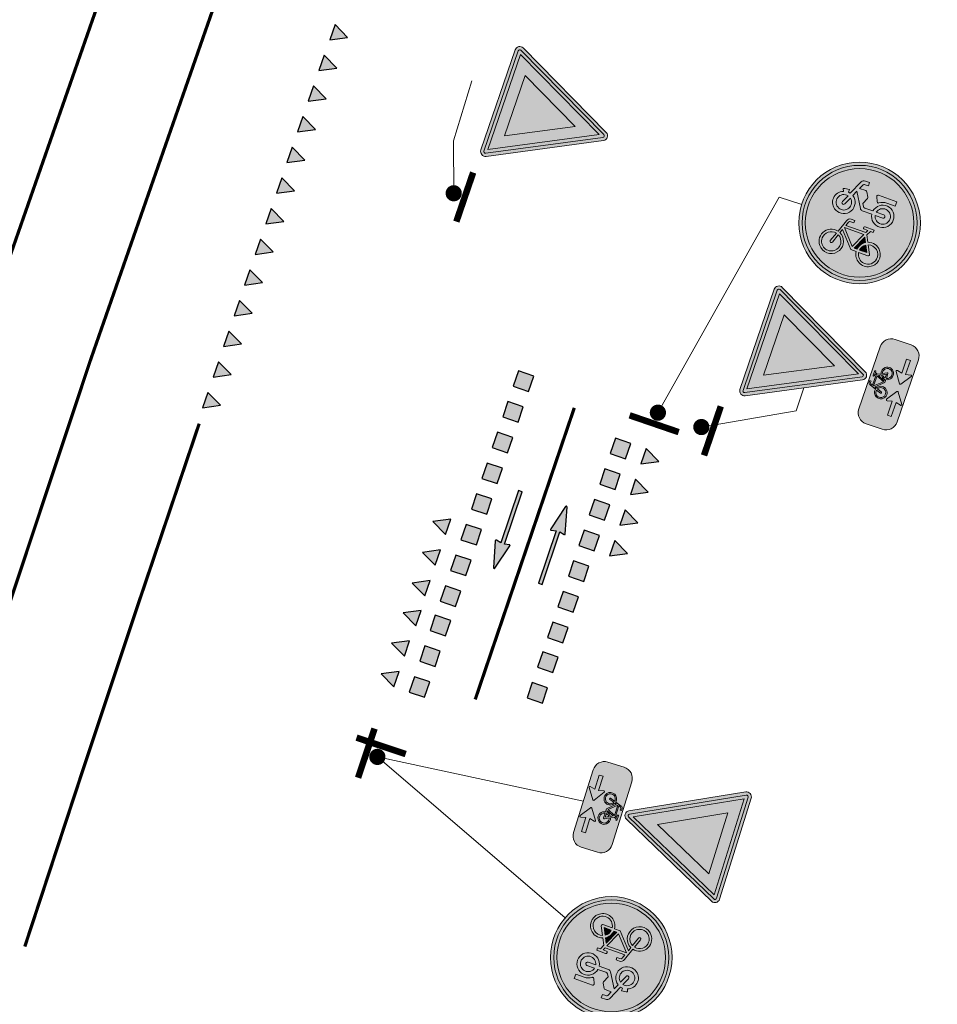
# Model space of a CAD drawing. Header units: metres. Extents: x 232695 to 233536, y 552964 to 554401.
# Tile 2 of 23: x 233133 to 233161, y 553356 to 553387. Entities that reach past the tile are written whole.
import ezdxf

# ---------------------------------------------------------------- set-up
doc = ezdxf.new("R2010")
doc.units = ezdxf.units.M
for name, pattern in [('VW-1-1_STREEP', [2, 1, -1]), ('VW-3-3_STREEP', [6, 3, -3]), ('VW-5050_STREEP', [1, 0.5, -0.5])]:
    doc.linetypes.add(name, pattern=pattern)
for name, color, linetype, lineweight in [('N-WE-VW-MARKERING_DWARS-S', 7, 'Continuous', 25), ('N-WE-VW-VERKEERSTEKEN_BORD-AANPIJLING-T18', 7, 'Continuous', 13), ('N-WE-VW-VERKEERSTEKEN_BORD-S', 7, 'Continuous', 25), ('N-WE-VW-VERKEERSTEKEN_BORD_ONDERBORD-S', 7, 'Continuous', 25), ('N-WE-VW-VERKEERSTEKEN_PAAL-S', 7, 'Continuous', 25), ('N-WE-VW-VERKEERSTEKEN_PAAL_DUBBEL-S', 7, 'Continuous', 25), ('to-xx-bibcontour', 7, 'Continuous', 25), ('to-xx-bibkleur', 7, 'Continuous', 13), ('to-xx-bibmono', 7, 'Continuous', 13)]:
    doc.layers.add(name, color=color, linetype=linetype, lineweight=lineweight)
for name, color, linetype, lineweight, true_color in [('N-WE-VW-MARKERING_DWARS_OVERSTEEK_KANALISATIESTREEP50_010-G', 7, 'VW-5050_STREEP', 13, 0xffffff), ('N-WE-VW-MARKERING_FIGUUR-S', 7, 'Continuous', 13, 0xffffff), ('N-WE-VW-MARKERING_LANGS_STREEP_33-G', 7, 'VW-3-3_STREEP', 13, 0xffffff)]:
    doc.layers.add(name, color=color, linetype=linetype, lineweight=lineweight, true_color=true_color)
doc.layers.add('N-WE-VW-MARKERING_LANGS_STREEP_11_010-G', color=7, linetype='VW-1-1_STREEP', true_color=0xffffff)

# ---------------------------------------------------------------- blocks, each defined once
blk = doc.blocks.new('P06')
at = {"layer": 'to-xx-bibkleur'}
h = blk.add_hatch(color=256, dxfattribs=at)
edge = h.paths.add_edge_path()
edge.add_line((-0.5077091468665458, 0.1355111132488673), (-0.005130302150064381, 0.0009046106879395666))
edge.add_arc((0, 0.01500000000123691), 0.01500000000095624, 249.9999999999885, 373.2223126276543)
edge.add_line((0.0146023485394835, 0.01843094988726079), (-0.007499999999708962, 0.1124999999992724))
edge.add_line((-0.007499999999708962, 0.1124999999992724), (1.062544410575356, 0.1124999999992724))
edge.add_line((1.062544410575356, 0.1124999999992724), (1.062544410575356, 0.1875))
edge.add_line((1.062544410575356, 0.1875), (-0.007499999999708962, 0.1875))
edge.add_line((-0.007499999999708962, 0.1875), (0.0146023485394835, 0.2815690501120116))
edge.add_arc((0, 0.2849999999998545), 0.01500000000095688, 346.7776873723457, 470.0000000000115)
edge.add_line((-0.005130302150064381, 0.2990953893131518), (-0.5077091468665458, 0.1644888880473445))
edge.add_arc((-0.5038268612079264, 0.1500000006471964), 0.01499999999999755, 104.9999999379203, 255.0000000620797)
at = {"layer": 'to-xx-bibmono'}
h = blk.add_hatch(color=256, dxfattribs=at)
edge = h.paths.add_edge_path()
edge.add_line((-0.5077091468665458, 0.1355111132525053), (-0.005130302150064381, 0.0009046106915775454))
edge.add_arc((0, 0.01500000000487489), 0.01500000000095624, 249.9999999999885, 373.2223126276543)
edge.add_line((0.0146023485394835, 0.01843094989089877), (-0.007499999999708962, 0.1125000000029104))
edge.add_line((-0.007499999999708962, 0.1125000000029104), (1.062544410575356, 0.1125000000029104))
edge.add_line((1.062544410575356, 0.1125000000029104), (1.062544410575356, 0.187500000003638))
edge.add_line((1.062544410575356, 0.187500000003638), (-0.007499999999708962, 0.187500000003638))
edge.add_line((-0.007499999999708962, 0.187500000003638), (0.0146023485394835, 0.2815690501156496))
edge.add_arc((0, 0.2850000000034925), 0.01500000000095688, 346.7776873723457, 470.0000000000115)
edge.add_line((-0.005130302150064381, 0.2990953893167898), (-0.5077091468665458, 0.1644888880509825))
edge.add_arc((-0.5038268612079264, 0.1500000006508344), 0.01499999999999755, 104.9999999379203, 255.0000000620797)
at = {"layer": 'to-xx-bibcontour'}
blk.add_lwpolyline([(-0.5077091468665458, 0.1355111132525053), (-0.005130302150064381, 0.0009046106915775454, 0.5962516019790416), (0.0146023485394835, 0.01843094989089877), (-0.007499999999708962, 0.1125000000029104), (1.062544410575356, 0.1125000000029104), (1.062544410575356, 0.187500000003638), (-0.007499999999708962, 0.187500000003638), (0.0146023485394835, 0.2815690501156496, 0.5962516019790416), (-0.005130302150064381, 0.2990953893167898), (-0.5077091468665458, 0.1644888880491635, 0.7673269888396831)], format="xyb", close=True, dxfattribs=at)
at = {"layer": 'to-xx-bibkleur'}
blk.add_lwpolyline([(-0.5077091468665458, 0.1355111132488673), (-0.005130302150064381, 0.0009046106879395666, 0.5962516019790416), (0.0146023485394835, 0.01843094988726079), (-0.007499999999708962, 0.1124999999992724), (1.062544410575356, 0.1124999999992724), (1.062544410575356, 0.1875), (-0.007499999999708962, 0.1875), (0.0146023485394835, 0.2815690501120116, 0.5962516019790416), (-0.005130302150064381, 0.2990953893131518), (-0.5077091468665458, 0.1644888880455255, 0.7673269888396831)], format="xyb", close=True, dxfattribs=at)
at = {"layer": 'to-xx-bibmono'}
blk.add_lwpolyline([(-0.5077091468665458, 0.1355111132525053), (-0.005130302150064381, 0.0009046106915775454, 0.5962516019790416), (0.0146023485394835, 0.01843094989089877), (-0.007499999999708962, 0.1125000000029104), (1.062544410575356, 0.1125000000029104), (1.062544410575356, 0.187500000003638), (-0.007499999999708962, 0.187500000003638), (0.0146023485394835, 0.2815690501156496, 0.5962516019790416), (-0.005130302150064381, 0.2990953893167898), (-0.5077091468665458, 0.1644888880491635, 0.7673269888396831)], format="xyb", close=True, dxfattribs=at)
blk = doc.blocks.new('N-SVW-VERKEERSTEKEN_BORD_G12A-SO')
at = {"true_color": 0x007dc8}
h = blk.add_hatch(color=152, dxfattribs=at)
h.dxf.hatch_style = 1
h.paths.add_polyline_path([(3.356918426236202, 1.154815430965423), (3.546040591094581, 1.219875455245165, 0.5778775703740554), (-2.833352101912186, 2.456545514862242), (-2.682239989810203, 2.325529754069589, -0.5778775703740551)])
h = blk.add_hatch(color=152, dxfattribs=at)
h.dxf.hatch_style = 1
h.paths.add_polyline_path([(-3.35, 0, 1), (3.35, 0, 1)])
h.paths.add_polyline_path([(-0.05489022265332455, 1.663209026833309), (-0.2368011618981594, 1.958814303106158, 0.2553060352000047), (-0.3137206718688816, 2.000828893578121), (-0.7132546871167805, 2.000828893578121), (-0.6119572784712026, 2.237174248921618, -0.3183027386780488), (-0.4769093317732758, 2.332838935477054), (-0.2574392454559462, 2.332838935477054), (-0.2574392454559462, 2.546676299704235), (-0.5331907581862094, 2.546676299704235, 0.3213273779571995), (-0.7639033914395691, 2.411628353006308), (-1.157804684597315, 1.528161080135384), (-1.287219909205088, 1.550646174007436), (-1.287219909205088, 1.719490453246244, 0.1068023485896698), (-1.664245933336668, 1.651943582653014), (-1.591112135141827, 1.494364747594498, 0.6710616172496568), (-1.655304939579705, 0.2490095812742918, 0.9483494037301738), (-0.9608425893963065, 1.449348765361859), (-0.8201619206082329, 1.775726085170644), (-0.2524832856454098, 0.8483395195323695, 0.2610761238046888), (-0.09990620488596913, 0.7628435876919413), (0.5247306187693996, 0.7628435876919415, 0.9315490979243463), (1.903419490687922, 0.8585082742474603, 0.9228273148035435), (0.5303633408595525, 0.9710711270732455), (0.00124606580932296, 0.9710710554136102, -0.2552017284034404), (-0.12239129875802, 1.038572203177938), (-0.2236887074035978, 1.196151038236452), (-0.04952293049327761, 1.572598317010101, 0.2513456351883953)], flags=16)
h.paths.add_polyline_path([(-1.234402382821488, 1.333895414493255), (-1.443895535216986, 0.8789584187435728, 1), (-1.254757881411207, 0.7918627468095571), (-1.045264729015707, 1.246799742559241, -0.8633696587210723), (-1.520287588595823, 0.4252713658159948, -0.929508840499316)], flags=0)
h.paths.add_polyline_path([(0.5190978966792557, 2.000828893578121), (1.717722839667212, 2.000828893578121), (1.717722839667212, 1.719490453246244), (1.16621981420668, 1.719490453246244, 0.1366086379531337), (0.7054305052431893, 1.559138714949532, -0.4856487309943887), (0.5866447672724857, 1.584396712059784), (0.4433471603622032, 1.890461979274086, -0.5265277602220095)], flags=16)
h.paths.add_polyline_path([(-0.5556418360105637, 0.04230770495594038), (-0.3305959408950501, 0.04254207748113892), (-0.3305959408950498, -0.1149909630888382), (-0.5275580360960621, -0.1149909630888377, 0.3458606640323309), (-0.6513101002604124, -0.1901433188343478), (-0.7413954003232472, -0.4301486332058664), (0.564113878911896, -0.4301486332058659), (0.6372934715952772, -0.2725697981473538), (0.4122135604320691, -0.2725697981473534, -1), (0.4122135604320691, -0.1149909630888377), (0.9917886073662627, -0.1149909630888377), (0.9917886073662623, -0.2725697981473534), (0.8060919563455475, -0.2725697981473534), (0.6823094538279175, -0.5482984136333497), (0.8904911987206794, -0.9534422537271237, -0.3180092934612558), (1.737378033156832, -1.177270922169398, -0.4761740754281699), (1.514794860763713, -2.321085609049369, -0.5293484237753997), (0.4009481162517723, -1.735657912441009), (0.04077446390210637, -1.735657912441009), (-0.8539353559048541, -0.7452605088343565), (-0.9327247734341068, -0.975973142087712, -0.427470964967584), (-0.5950982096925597, -2.017348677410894, -0.4733002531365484), (-1.738981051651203, -2.240034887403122, -0.7942654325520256), (-1.079015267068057, -0.9196917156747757), (-0.8089193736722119, -0.148787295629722, -0.3343475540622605)], flags=16)
h.paths.add_polyline_path([(1.689078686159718, 0.8832194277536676, -0.929508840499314), (0.7441778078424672, 0.7628435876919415), (1.245032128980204, 0.7628435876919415, 1), (1.245032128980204, 0.9710711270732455), (0.7441778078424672, 0.9710711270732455, -0.8633696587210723)], flags=0)
h.paths.add_polyline_path([(-0.7864113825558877, -0.5820489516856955), (0.4909800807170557, -0.5820489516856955), (0.06330535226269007, -1.527430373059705)], flags=0)
h.paths.add_polyline_path([(-1.135296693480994, -1.07727055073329), (-1.332258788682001, -1.634360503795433, 1.053204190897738), (-1.180312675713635, -1.679376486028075), (-0.988983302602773, -1.12791925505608, -0.5422541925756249), (-0.8795759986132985, -2.11751120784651, -0.6326380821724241), (-1.855575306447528, -1.6568455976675, -0.4799026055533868)], flags=0)
h.paths.add_polyline_path([(0.5979102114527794, -0.7283623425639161), (0.7498105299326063, -1.020989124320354, 0.2341669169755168), (0.4009481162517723, -1.578079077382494), (0.2096187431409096, -1.578079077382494)], flags=0)
h.paths.add_polyline_path([(0.8229901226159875, -1.167302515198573), (1.036804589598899, -1.578079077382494), (0.564113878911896, -1.578079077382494, -0.2160576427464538)], flags=0)
h.paths.add_polyline_path([(0.9636707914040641, -1.094122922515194, -0.5642606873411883), (1.744430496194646, -1.74783627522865, -0.3964878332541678), (1.099204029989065, -2.250804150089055, -0.3501344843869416), (0.564113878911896, -1.735657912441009), (1.166219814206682, -1.735657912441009, 0.5661508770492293), (1.233766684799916, -1.623095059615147)], flags=0)
at = {"true_color": 0xffffff}
h = blk.add_hatch(color=7, dxfattribs=at)
h.dxf.hatch_style = 1
h.paths.add_polyline_path([(-2.682239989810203, 2.325529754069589), (-2.531127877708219, 2.194513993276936, -0.5778775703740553), (3.167796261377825, 1.089755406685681), (3.356918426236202, 1.154815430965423, 0.5778775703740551)])
at = {"true_color": 0x007dc8}
h = blk.add_hatch(color=152, dxfattribs=at)
h.dxf.hatch_style = 1
h.paths.add_polyline_path([(-2.682239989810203, 2.325529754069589), (-2.833352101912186, 2.456545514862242, 0.1804943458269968), (-3.75, 0, 0.4142135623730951), (0, -3.75), (0, -3.55, -0.4142135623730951), (-3.55, 0, -0.1804943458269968)])
at = {"true_color": 0xffffff}
h = blk.add_hatch(color=7, dxfattribs=at)
h.dxf.hatch_style = 1
h.paths.add_polyline_path([(-0.05489022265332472, 1.663209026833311), (-0.2368011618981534, 1.958814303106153, 0.2553060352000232), (-0.3137206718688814, 2.000828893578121), (-0.713254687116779, 2.00082889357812), (-0.6119572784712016, 2.237174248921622, -0.3183027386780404), (-0.4769093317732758, 2.332838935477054), (-0.257439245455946, 2.332838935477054), (-0.257439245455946, 2.546676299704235), (-0.5331907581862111, 2.546676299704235, 0.3213273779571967), (-0.7639033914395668, 2.411628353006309), (-1.157804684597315, 1.528161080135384), (-1.287219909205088, 1.550646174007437), (-1.287219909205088, 1.719490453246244, 0.1068023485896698), (-1.664245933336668, 1.651943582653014), (-1.591112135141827, 1.494364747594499, 0.671061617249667), (-1.65530493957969, 0.2490095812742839, 0.9483494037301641), (-0.9608425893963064, 1.449348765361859), (-0.8201619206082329, 1.775726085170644), (-0.2518065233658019, 0.8472428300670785, 0.2591533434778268), (-0.09990620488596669, 0.7628435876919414), (0.5247306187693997, 0.7628435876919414, 0.9315490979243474), (1.903419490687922, 0.8585082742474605, 0.9228273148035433), (0.5303633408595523, 0.9710711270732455), (0.001391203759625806, 0.9710711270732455, -0.2554646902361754), (-0.1223912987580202, 1.038572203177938), (-0.2236887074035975, 1.196151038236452), (-0.04925750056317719, 1.573177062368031, 0.2495832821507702)])
h.paths.add_polyline_path([(-1.520287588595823, 0.425271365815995, -0.9295088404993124), (-1.234402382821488, 1.333895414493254), (-1.443895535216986, 0.8789584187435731, 1), (-1.254757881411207, 0.7918627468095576), (-1.045264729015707, 1.246799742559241, -0.8633696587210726)], flags=16)
h.paths.add_polyline_path([(1.689078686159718, 0.8832194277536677, -0.9295088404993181), (0.744177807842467, 0.7628435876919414), (1.245032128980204, 0.7628435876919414, 1), (1.245032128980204, 0.9710711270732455), (0.744177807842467, 0.9710711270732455, -0.8633696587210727)], flags=16)
h = blk.add_hatch(color=7, dxfattribs=at)
h.dxf.hatch_style = 1
h.paths.add_polyline_path([(-3.35, 0, -0.1804943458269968), (-2.531127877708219, 2.194513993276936), (-2.682239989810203, 2.325529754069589, 0.1804943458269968), (-3.55, 0, 0.4142135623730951), (0, -3.55), (0, -3.35, -0.4142135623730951)])
h = blk.add_hatch(color=7, dxfattribs=at)
h.dxf.hatch_style = 1
h.paths.add_polyline_path([(1.166219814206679, 1.719490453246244), (1.717722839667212, 1.719490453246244), (1.717722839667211, 2.000828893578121), (0.5190978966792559, 2.000828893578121, 0.5721557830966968), (0.4481691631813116, 1.880162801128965), (0.5866447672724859, 1.584396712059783, 0.4363209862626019), (0.6951614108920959, 1.551910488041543, -0.1401265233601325)])
at = {"true_color": 0x007dc8}
h = blk.add_hatch(color=152, dxfattribs=at)
h.dxf.hatch_style = 1
h.paths.add_polyline_path([(-1.045264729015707, 1.246799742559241), (-1.254757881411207, 0.7918627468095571, -1), (-1.443895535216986, 0.8789584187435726), (-1.234402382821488, 1.333895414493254, 0.9295088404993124), (-1.520287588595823, 0.425271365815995, 0.8633696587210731)])
h = blk.add_hatch(color=152, dxfattribs=at)
h.dxf.hatch_style = 1
h.paths.add_polyline_path([(3.75, 0, 0.08302223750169), (3.546040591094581, 1.219875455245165), (3.356918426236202, 1.154815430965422, -0.08302223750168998), (3.55, 0, -0.4142135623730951), (0, -3.55), (0, -3.75, 0.4142135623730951)])
h = blk.add_hatch(color=152, dxfattribs=at)
h.dxf.hatch_style = 1
h.paths.add_polyline_path([(0.744177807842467, 0.9710711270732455), (1.245032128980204, 0.9710711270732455, -1), (1.245032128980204, 0.7628435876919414), (0.744177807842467, 0.7628435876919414, 0.9295088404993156), (1.689078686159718, 0.8832194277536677, 0.8633696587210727)])
at = {"true_color": 0xffffff}
h = blk.add_hatch(color=7, dxfattribs=at)
h.dxf.hatch_style = 1
h.paths.add_polyline_path([(3.356918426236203, 1.154815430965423), (3.167796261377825, 1.08975540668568, -0.08302223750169), (3.35, 0, -0.4142135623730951), (0, -3.35), (0, -3.55, 0.4142135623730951), (3.55, 0, 0.08302223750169)])
h = blk.add_hatch(color=7, dxfattribs=at)
h.dxf.hatch_style = 1
h.paths.add_polyline_path([(0.6823094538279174, -0.5482984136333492), (0.8060919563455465, -0.2725697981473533), (0.9917886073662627, -0.2725697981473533), (0.9917886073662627, -0.1149909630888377), (0.412213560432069, -0.1149909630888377, 1), (0.412213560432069, -0.2725697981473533), (0.6372934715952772, -0.2725697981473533), (0.5641138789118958, -0.4301486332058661), (-0.7413954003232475, -0.4301486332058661), (-0.6513101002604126, -0.190143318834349, -0.3458606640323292), (-0.5275580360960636, -0.1149909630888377), (-0.3305959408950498, -0.1149909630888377), (-0.3305959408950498, 0.04254207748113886), (-0.5556418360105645, 0.04230770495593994, 0.3343475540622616), (-0.8089193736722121, -0.1487872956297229), (-1.079015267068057, -0.9196917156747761, 0.7942654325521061), (-1.738981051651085, -2.240034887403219, 0.4733002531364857), (-0.5950982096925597, -2.017348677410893, 0.427470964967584), (-0.932724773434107, -0.9759731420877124), (-0.853935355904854, -0.7452605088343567), (0.04077446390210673, -1.735657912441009), (0.4009481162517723, -1.735657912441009, 0.5293484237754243), (1.514794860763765, -2.321085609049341, 0.4761740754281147), (1.73737803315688, -1.177270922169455, 0.3180092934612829), (0.8904911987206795, -0.9534422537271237)])
h.paths.add_polyline_path([(-0.7864113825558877, -0.5820489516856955), (0.4909800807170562, -0.5820489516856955), (0.06330535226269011, -1.527430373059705)], flags=16)
h.paths.add_polyline_path([(-0.9889833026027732, -1.127919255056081, -0.5422541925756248), (-0.8795759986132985, -2.117511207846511, -0.6326380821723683), (-1.855575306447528, -1.656845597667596, -0.479902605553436), (-1.135296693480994, -1.07727055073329), (-1.332258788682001, -1.634360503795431, 1.053204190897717), (-1.180312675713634, -1.679376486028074)], flags=16)
h.paths.add_polyline_path([(0.5979102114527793, -0.7283623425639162), (0.7498105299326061, -1.020989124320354, 0.2341669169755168), (0.4009481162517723, -1.578079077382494), (0.2096187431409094, -1.578079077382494)], flags=16)
h.paths.add_polyline_path([(0.822990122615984, -1.167302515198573), (1.036804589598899, -1.578079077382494), (0.5641138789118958, -1.578079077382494, -0.2160576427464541)], flags=16)
h.paths.add_polyline_path([(0.5641138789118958, -1.735657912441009), (1.166219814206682, -1.735657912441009, 0.566150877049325), (1.233766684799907, -1.623095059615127), (0.9636707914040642, -1.094122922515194, -0.5642606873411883), (1.744430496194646, -1.74783627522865, -0.3964878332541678), (1.099204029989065, -2.250804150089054, -0.3501344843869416)], flags=16)
at = {"true_color": 0x007dc8}
h = blk.add_hatch(color=152, dxfattribs=at)
h.dxf.hatch_style = 1
h.paths.add_polyline_path([(0.4909800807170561, -0.5820489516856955), (-0.7864113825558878, -0.5820489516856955), (0.06330535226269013, -1.527430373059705)])
h = blk.add_hatch(color=152, dxfattribs=at)
h.dxf.hatch_style = 1
h.paths.add_polyline_path([(-1.180312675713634, -1.679376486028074, -1.05320419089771), (-1.332258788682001, -1.634360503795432), (-1.135296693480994, -1.07727055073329, 0.479902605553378), (-1.855575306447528, -1.656845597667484, 0.6326380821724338), (-0.8795759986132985, -2.117511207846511, 0.5422541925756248), (-0.9889833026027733, -1.12791925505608)])
h = blk.add_hatch(color=152, dxfattribs=at)
h.dxf.hatch_style = 1
h.paths.add_polyline_path([(0.2096187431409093, -1.578079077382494), (0.4009481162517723, -1.578079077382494, -0.2341669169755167), (0.7498105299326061, -1.020989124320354), (0.5979102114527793, -0.7283623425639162)])
h = blk.add_hatch(color=152, dxfattribs=at)
h.dxf.hatch_style = 1
h.paths.add_polyline_path([(0.5641138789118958, -1.735657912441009, 0.3501344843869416), (1.099204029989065, -2.250804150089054, 0.3964878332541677), (1.744430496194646, -1.74783627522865, 0.5642606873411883), (0.9636707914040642, -1.094122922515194), (1.291241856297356, -1.735657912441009)])
h = blk.add_hatch(color=152, dxfattribs=at)
h.dxf.hatch_style = 1
h.paths.add_polyline_path([(1.036804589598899, -1.578079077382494), (0.8229901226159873, -1.167302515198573, 0.2160576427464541), (0.5641138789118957, -1.578079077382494)])
at = {"color": 7, "lineweight": 0, "true_color": 0xffffff}
for points in [[(0.5303633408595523, 0.9710711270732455, -0.9228273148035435), (1.903419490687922, 0.8585082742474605, -0.931549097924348), (0.5247306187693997, 0.7628435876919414), (-0.09990620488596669, 0.7628435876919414, -0.2591533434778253), (-0.2518065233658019, 0.8472428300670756), (-0.8201619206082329, 1.775726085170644), (-0.9608425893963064, 1.449348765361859, -0.9483494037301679), (-1.655304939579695, 0.2490095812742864, -0.6710616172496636), (-1.591112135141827, 1.494364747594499), (-1.664245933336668, 1.651943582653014, -0.1068023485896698), (-1.287219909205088, 1.719490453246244), (-1.287219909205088, 1.550646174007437), (-1.157804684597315, 1.528161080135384), (-0.7639033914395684, 2.411628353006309, -0.3213273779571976), (-0.5331907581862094, 2.546676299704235), (-0.257439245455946, 2.546676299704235), (-0.257439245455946, 2.332838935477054), (-0.4769093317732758, 2.332838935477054, 0.3183027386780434), (-0.6119572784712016, 2.237174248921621), (-0.7132546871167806, 2.000828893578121), (-0.3137206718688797, 2.000828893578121, -0.2655979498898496), (-0.2349541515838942, 1.955812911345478), (-0.05489022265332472, 1.663209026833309, -0.2495832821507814), (-0.04925750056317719, 1.573177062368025), (-0.2236887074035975, 1.196151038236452), (-0.1223912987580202, 1.038572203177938, 0.2554646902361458), (0.001391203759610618, 0.9710711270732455)], [(1.717722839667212, 2.000828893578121), (0.5190978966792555, 2.000828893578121, 0.5265277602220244), (0.4433471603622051, 1.890461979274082), (0.5866447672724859, 1.584396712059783, 0.4856487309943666), (0.7054305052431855, 1.559138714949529, -0.1366086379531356), (1.166219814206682, 1.719490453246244), (1.717722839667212, 1.719490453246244)], [(-1.045264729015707, 1.246799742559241, -0.8633696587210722), (-1.520287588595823, 0.425271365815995, -0.9295088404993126), (-1.234402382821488, 1.333895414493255), (-1.443895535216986, 0.8789584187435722, 0.9999999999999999), (-1.254757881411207, 0.7918627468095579)], [(0.744177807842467, 0.9710711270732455, -0.8633696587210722), (1.689078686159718, 0.8832194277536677, -0.9295088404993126), (0.744177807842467, 0.7628435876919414), (1.245032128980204, 0.7628435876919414, 0.9999999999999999), (1.245032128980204, 0.9710711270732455)], [(0.6823094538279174, -0.5482984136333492), (0.8060919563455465, -0.2725697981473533), (0.9917886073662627, -0.2725697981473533), (0.9917886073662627, -0.1149909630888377), (0.412213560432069, -0.1149909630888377, 0.9999999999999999), (0.412213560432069, -0.2725697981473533), (0.6372934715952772, -0.2725697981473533), (0.5641138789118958, -0.4301486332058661), (-0.7413954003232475, -0.4301486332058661), (-0.6513101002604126, -0.1901433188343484, -0.3458606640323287), (-0.5275580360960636, -0.1149909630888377), (-0.3305959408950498, -0.1149909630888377), (-0.3305959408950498, 0.04254207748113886), (-0.5556418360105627, 0.04230770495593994, 0.3343475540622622), (-0.8089193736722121, -0.1487872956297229), (-1.079015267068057, -0.9196917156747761, 0.7942654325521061), (-1.738981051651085, -2.240034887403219, 0.4733002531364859), (-0.5950982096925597, -2.017348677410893, 0.4274709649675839), (-0.932724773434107, -0.9759731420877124), (-0.853935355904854, -0.7452605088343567), (0.04077446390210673, -1.735657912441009), (0.4009481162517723, -1.735657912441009, 0.5293484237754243), (1.514794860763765, -2.321085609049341, 0.4761740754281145), (1.73737803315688, -1.177270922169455, 0.3180092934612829), (0.8904911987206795, -0.9534422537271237)], [(-0.9889833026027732, -1.12791925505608, -0.5422541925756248), (-0.8795759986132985, -2.117511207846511, -0.6326380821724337), (-1.855575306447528, -1.656845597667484, -0.479902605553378), (-1.135296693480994, -1.07727055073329), (-1.332258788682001, -1.634360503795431, 1.053204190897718), (-1.180312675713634, -1.679376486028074)], [(0.5979102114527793, -0.7283623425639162), (0.2096187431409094, -1.578079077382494), (0.4009481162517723, -1.578079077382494, -0.2341669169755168), (0.7498105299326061, -1.020989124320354)], [(0.9636707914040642, -1.094122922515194, -0.5642606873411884), (1.744430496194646, -1.74783627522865, -0.3964878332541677), (1.099204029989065, -2.250804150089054, -0.3501344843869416), (0.5641138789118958, -1.735657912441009), (1.166219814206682, -1.735657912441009, 0.5661508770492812), (1.233766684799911, -1.623095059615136)], [(1.036804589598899, -1.578079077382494), (0.8229901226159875, -1.167302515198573, 0.2160576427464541), (0.5641138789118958, -1.578079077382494)]]:
    blk.add_lwpolyline(points, format="xyb", close=True, dxfattribs=at)
blk.add_lwpolyline([(0.4909800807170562, -0.5820489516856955), (-0.7864113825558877, -0.5820489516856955), (0.06330535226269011, -1.527430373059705)], close=True, dxfattribs=at)
at = {"color": 152, "lineweight": 0, "true_color": 0x007dc8}
blk.add_circle((0, 0), 3.75, dxfattribs=at)
at = {"color": 7, "lineweight": 0, "true_color": 0xffffff}
for radius in [3.55, 3.35]:
    blk.add_circle((0, 0), radius, dxfattribs=at)
blk = doc.blocks.new('*U10')
at = {"const_width": 0.25, "flags": 128}
blk.add_lwpolyline([(0.1276787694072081, -0.01190561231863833, 1), (-0.1207321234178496, 0.01623738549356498, 1)], format="xyb", close=True, dxfattribs=at)
at = {"const_width": 0.2, "flags": 128}
blk.add_lwpolyline([(0.7578622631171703, -0.445603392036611), (-0.8319674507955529, -0.2654882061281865)], dxfattribs=at)
blk = doc.blocks.new('*U12')
at = {"const_width": 0.1999999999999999, "flags": 128}
blk.add_lwpolyline([(-0.4442959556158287, -0.7522230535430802), (-0.2641807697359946, 0.8376066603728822)], dxfattribs=at)
at = {"const_width": 0.25, "flags": 128}
blk.add_lwpolyline([(-0.01059817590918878, -0.1220395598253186, 1), (0.01754482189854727, 0.1263713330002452, 1)], format="xyb", close=True, dxfattribs=at)
blk = doc.blocks.new('*U11')
at = {"const_width": 0.2, "flags": 128}
blk.add_lwpolyline([(-0.750915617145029, 0.4499351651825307), (0.8389140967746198, 0.2698199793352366)], dxfattribs=at)
at = {"const_width": 0.25, "flags": 128}
blk.add_lwpolyline([(-0.1207321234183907, 0.01623738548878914, 1), (0.1276787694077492, -0.01190561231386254, 1)], format="xyb", close=True, dxfattribs=at)
blk = doc.blocks.new('N-SVW-VERKEERSTEKEN_BORD_B06-SO')
at = {"true_color": 0xff0000}
h = blk.add_hatch(color=1, dxfattribs=at)
h.dxf.hatch_style = 1
h.paths.add_polyline_path([(-3.532917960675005, 3.130425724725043), (-0.2683281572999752, -3.398753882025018, 0.2840790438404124), (-1.034694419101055e-16, -3.564589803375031), (-7.897650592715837e-17, -3.36458980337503, -0.2840790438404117), (-0.08944271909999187, -3.309311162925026), (-3.354032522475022, 3.219868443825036, -0.55753651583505), (-3.26458980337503, 3.364589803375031), (7.451103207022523e-16, 3.36458980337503), (7.140921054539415e-16, 3.56458980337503), (-3.26458980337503, 3.564589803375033, 0.5575365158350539)])
at = {"true_color": 0xffffff}
h = blk.add_hatch(color=7, dxfattribs=at)
h.dxf.hatch_style = 1
h.paths.add_polyline_path([(-0.08944271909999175, -3.309311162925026, 0.2840790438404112), (-1.89998808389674e-16, -3.36458980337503), (-3.724130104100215e-16, -3.04098300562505), (-3.10278640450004, 3.164589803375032), (3.875504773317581e-16, 3.164589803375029), (4.120434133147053e-16, 3.36458980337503), (-3.26458980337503, 3.364589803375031, 0.5575365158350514), (-3.354032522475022, 3.219868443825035)])
at = {"true_color": 0xff0000}
h = blk.add_hatch(color=1, dxfattribs=at)
h.dxf.hatch_style = 1
h.paths.add_polyline_path([(-3.93461030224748e-17, -3.040983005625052), (1.523414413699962e-16, -1.475735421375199), (-1.970162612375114, 2.46458980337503), (6.348921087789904e-16, 2.46458980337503), (7.206173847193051e-16, 3.164589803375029), (-3.102786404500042, 3.164589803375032)], flags=17)
h = blk.add_hatch(color=1, dxfattribs=at)
h.dxf.hatch_style = 1
h.paths.add_polyline_path([(7.451103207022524e-16, 3.364589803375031), (3.264589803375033, 3.36458980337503, -0.5575365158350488), (3.354032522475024, 3.219868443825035), (0.08944271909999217, -3.309311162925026, -0.2840790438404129), (-7.897650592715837e-17, -3.36458980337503), (-1.034694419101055e-16, -3.564589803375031, 0.2840790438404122), (0.2683281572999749, -3.398753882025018), (3.532917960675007, 3.130425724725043, 0.5575365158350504), (3.264589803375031, 3.56458980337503), (7.696032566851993e-16, 3.56458980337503)])
at = {"true_color": 0xffffff}
h = blk.add_hatch(color=7, dxfattribs=at)
h.dxf.hatch_style = 1
h.paths.add_polyline_path([(-1.503684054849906e-16, -3.040983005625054), (-1.89998808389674e-16, -3.36458980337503, 0.2840790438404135), (0.08944271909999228, -3.309311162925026), (3.354032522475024, 3.219868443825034, 0.5575365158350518), (3.264589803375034, 3.36458980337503), (6.340880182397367e-16, 3.364589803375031), (6.095950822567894e-16, 3.164589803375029), (3.102786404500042, 3.164589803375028)])
at = {"true_color": 0xff0000}
h = blk.add_hatch(color=1, dxfattribs=at)
h.dxf.hatch_style = 1
h.paths.add_polyline_path([(1.616504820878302e-17, -3.040983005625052), (3.102786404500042, 3.164589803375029), (7.761285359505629e-16, 3.164589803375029), (7.459144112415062e-16, 2.46458980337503), (1.970162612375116, 2.464589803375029), (1.523414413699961e-16, -1.4757354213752)], flags=17)
at = {"true_color": 0xffffff}
h = blk.add_hatch(color=7, dxfattribs=at)
h.dxf.hatch_style = 1
h.paths.add_polyline_path([(2.220446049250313e-16, -1.475735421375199), (1.970162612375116, 2.46458980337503), (-1.970162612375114, 2.464589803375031)])
at = {"color": 1, "lineweight": 0, "true_color": 0xff0000}
blk.add_lwpolyline([(-3.532917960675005, 3.130425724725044), (-0.2683281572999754, -3.398753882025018, 0.6180339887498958), (0.2683281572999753, -3.398753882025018), (3.532917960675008, 3.130425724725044, 0.5575365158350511), (3.26458980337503, 3.56458980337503), (-3.26458980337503, 3.564589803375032, 0.5575365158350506)], format="xyb", close=True, dxfattribs=at)
at = {"color": 7, "lineweight": 0, "true_color": 0xffffff}
blk.add_lwpolyline([(-3.354032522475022, 3.219868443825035), (-0.08944271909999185, -3.309311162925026, 0.6180339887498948), (0.08944271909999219, -3.309311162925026), (3.354032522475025, 3.219868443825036, 0.5575365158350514), (3.264589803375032, 3.36458980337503), (-3.26458980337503, 3.364589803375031, 0.5575365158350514)], format="xyb", close=True, dxfattribs=at)
for points in [[(-3.102786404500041, 3.164589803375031), (1.96576289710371e-16, -3.040983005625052), (3.102786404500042, 3.164589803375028)], [(-1.970162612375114, 2.46458980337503), (3.882638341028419e-16, -1.475735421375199), (1.970162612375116, 2.464589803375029)]]:
    blk.add_lwpolyline(points, close=True, dxfattribs=at)
blk = doc.blocks.new('N-SVW-MARKERING_DWARS_DRIEHOEK_50 50')
at = {"flags": 128}
blk.add_lwpolyline([(0.25, -0.25), (0.5, 0.25), (0, 0.25)], close=True, dxfattribs=at)
blk.add_solid([(0, 0.25), (0.5, 0.25), (0.25, -0.25), (0.5, 0.25)])
blk = doc.blocks.new('N-SVW-MARKERING_DWARS_OVERSTEEK_BLOKSTREEP_050')
at = {"flags": 128}
blk.add_lwpolyline([(0, -0.25), (0.4999999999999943, -0.25), (0.4999999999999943, 0.25), (0, 0.25)], close=True, dxfattribs=at)
blk.add_solid([(0, 0.25), (0.4999999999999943, 0.25), (0, -0.25), (0.4999999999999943, -0.25)])
blk = doc.blocks.new('*U16')
at = {"const_width": 0.1999999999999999, "flags": 128}
blk.add_lwpolyline([(0.3602971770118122, 0.8035875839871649), (0.3666438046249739, -0.7963998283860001)], dxfattribs=at)
at = {"const_width": 0.2499999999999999, "flags": 128}
blk.add_lwpolyline([(0.002977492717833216, 0.1271649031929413, 1), (0.003969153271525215, -0.1228331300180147, 1)], format="xyb", close=True, dxfattribs=at)
blk = doc.blocks.new('N-SVW-VERKEERSTEKEN_BORD_ONDERBORD_OB503OB02-SO')
at = {"true_color": 0xffffff}
h = blk.add_hatch(color=7, dxfattribs=at)
h.dxf.hatch_style = 1
edge = h.paths.add_edge_path()
edge.add_line((2.749999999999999, -0.5240370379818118), (2.749999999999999, 0.5240370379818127))
edge.add_arc((2.024037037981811, 0.5240370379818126), 0.7259629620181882, 8.762305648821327e-15, 90.00000000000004)
edge.add_line((2.02403703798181, 1.250000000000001), (-2.02403703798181, 1.25))
edge.add_arc((-2.02403703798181, 0.5240370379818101), 0.7259629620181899, 90.00000000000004, 180)
edge.add_line((-2.75, 0.5240370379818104), (-2.749999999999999, -0.5240370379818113))
edge.add_arc((-2.02403703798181, -0.5240370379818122), 0.7259629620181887, 179.9999999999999, 269.9999999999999)
edge.add_line((-2.024037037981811, -1.250000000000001), (2.02403703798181, -1.25))
edge.add_arc((2.024037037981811, -0.5240370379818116), 0.7259629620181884, 269.9999999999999, 360)
at = {"true_color": 0x191919}
h = blk.add_hatch(color=250, dxfattribs=at)
h.dxf.hatch_style = 1
h.paths.add_polyline_path([(0.3650144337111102, 0.8653270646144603), (0.428808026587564, 1.007428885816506), (0.5245102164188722, 1.007428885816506), (0.5245102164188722, 1.088640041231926), (0.2258155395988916, 1.088640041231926, 1), (0.2258155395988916, 1.007428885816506), (0.34181461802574, 1.007428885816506), (0.3041001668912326, 0.9262177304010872), (-0.3687180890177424, 0.9262177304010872), (-0.3222909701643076, 1.049908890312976, -0.3458606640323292), (-0.2585130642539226, 1.088640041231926), (-0.1570050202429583, 1.088640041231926), (-0.1570050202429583, 1.169827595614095), (-0.2729865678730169, 1.169706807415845, 0.3343475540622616), (-0.4035178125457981, 1.071222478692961), (-0.5427167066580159, 0.6739226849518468, 0.7942654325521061), (-0.8828422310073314, -0.006540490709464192, 0.4733002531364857), (-0.2933211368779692, 0.1082249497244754, 0.427470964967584), (-0.4673232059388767, 0.6449170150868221), (-0.4267176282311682, 0.7638190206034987), (0.03438755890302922, 0.2533994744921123), (0.2200096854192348, 0.2533994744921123, 0.5293484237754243), (0.7940511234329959, -0.0483114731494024, 0.4761740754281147), (0.9087634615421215, 0.5411744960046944, 0.3180092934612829), (0.4723047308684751, 0.6565287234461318)])
h.paths.add_polyline_path([(-0.3919179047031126, 0.8479331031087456), (0.2664093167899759, 0.8479331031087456), (0.04599926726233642, 0.3607133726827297)], flags=16)
h.paths.add_polyline_path([(-0.4963170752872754, 0.5666087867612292, -0.5422541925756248), (-0.4399320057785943, 0.05660434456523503, -0.6326380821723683), (-0.9429312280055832, 0.2940168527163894, -0.479902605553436), (-0.5717223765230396, 0.5927115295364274), (-0.6732304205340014, 0.305604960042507, 1.053204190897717), (-0.5949221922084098, 0.2824051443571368)], flags=16)
h.paths.add_polyline_path([(0.3215177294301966, 0.7725278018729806), (0.3998023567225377, 0.6217171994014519, 0.2341669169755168), (0.2200096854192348, 0.3346106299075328), (0.1214045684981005, 0.3346106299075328)], flags=16)
h.paths.add_polyline_path([(0.4375168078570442, 0.5463118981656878), (0.547710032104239, 0.3346106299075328), (0.3041001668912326, 0.3346106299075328, -0.2160576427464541)], flags=16)
h.paths.add_polyline_path([(0.3041001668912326, 0.2533994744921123), (0.6144065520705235, 0.2533994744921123, 0.566150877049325), (0.649218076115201, 0.3114108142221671), (0.5100191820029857, 0.5840263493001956, -0.5642606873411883), (0.9123980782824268, 0.24712313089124, -0.3964878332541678), (0.5798687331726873, -0.0120906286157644, -0.3501344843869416)], flags=16)
h = blk.add_hatch(color=250, dxfattribs=at)
h.dxf.hatch_style = 1
edge = h.paths.add_edge_path()
edge.add_arc((-0.2853421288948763, -0.6727990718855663), 0.05083325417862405, -55.448851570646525, 55.31510418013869, ccw=False)
edge.add_line((-0.2565124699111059, -0.7146663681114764), (-0.9094041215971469, -1.165369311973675))
edge.add_arc((-0.9376108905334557, -1.124508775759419), 0.04965083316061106, 163.019556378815, 304.6180221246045, ccw=False)
edge.add_line((-0.9850971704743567, -1.110008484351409), (-0.9116658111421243, -0.79820332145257))
edge.add_line((-0.9116658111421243, -0.7982033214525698), (-1.830536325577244, -0.7982033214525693))
edge.add_line((-1.830536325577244, -0.7982033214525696), (-1.830536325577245, -0.547399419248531))
edge.add_line((-1.830536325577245, -0.547399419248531), (-0.9116658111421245, -0.5473994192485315))
edge.add_line((-0.9116658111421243, -0.5473994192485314), (-0.9850971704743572, -0.2344588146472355))
edge.add_arc((-0.9355171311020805, -0.2228248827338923), 0.05092669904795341, 59.152368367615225, 193.2055190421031, ccw=False)
edge.add_line((-0.9094041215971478, -0.1791025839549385), (-0.2564148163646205, -0.6309991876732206))
h = blk.add_hatch(color=250, dxfattribs=at)
h.dxf.hatch_style = 1
edge = h.paths.add_edge_path()
edge.add_arc((0.2853421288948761, -0.6727990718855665), 0.05083325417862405, 484.6848958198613, 595.4488515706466)
edge.add_line((0.2565124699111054, -0.7146663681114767), (0.9094041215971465, -1.165369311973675))
edge.add_arc((0.9376108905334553, -1.124508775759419), 0.04965083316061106, 235.3819778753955, 376.980443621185)
edge.add_line((0.9850971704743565, -1.110008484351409), (0.9116658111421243, -0.79820332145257))
edge.add_line((0.9116658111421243, -0.7982033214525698), (1.830536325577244, -0.7982033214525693))
edge.add_line((1.830536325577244, -0.7982033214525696), (1.830536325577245, -0.547399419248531))
edge.add_line((1.830536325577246, -0.5473994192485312), (0.9116658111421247, -0.5473994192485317))
edge.add_line((0.9116658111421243, -0.5473994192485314), (0.985097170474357, -0.2344588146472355))
edge.add_arc((0.9355171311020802, -0.2228248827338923), 0.05092669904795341, 346.794480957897, 480.8476316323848)
edge.add_line((0.9094041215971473, -0.1791025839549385), (0.2564148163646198, -0.6309991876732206))
at = {"color": 250, "lineweight": 0, "true_color": 0x191919}
for points in [[(2.749999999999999, -0.5240370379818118), (2.749999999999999, 0.5240370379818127, 0.4142135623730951), (2.02403703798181, 1.250000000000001), (-2.02403703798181, 1.25, 0.4142135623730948), (-2.75, 0.5240370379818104), (-2.749999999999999, -0.5240370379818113, 0.4142135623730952), (-2.024037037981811, -1.250000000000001), (2.02403703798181, -1.25, 0.4142135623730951)], [(0.3650144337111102, 0.8653270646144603), (0.4288080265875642, 1.007428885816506), (0.5245102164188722, 1.007428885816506), (0.5245102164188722, 1.088640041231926), (0.2258155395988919, 1.088640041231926, 0.9999999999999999), (0.2258155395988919, 1.007428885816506), (0.34181461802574, 1.007428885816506), (0.3041001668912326, 0.9262177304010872), (-0.3687180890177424, 0.9262177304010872), (-0.3222909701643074, 1.049908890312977, -0.3458606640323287), (-0.2585130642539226, 1.088640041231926), (-0.157005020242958, 1.088640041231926), (-0.157005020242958, 1.169827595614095), (-0.2729865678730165, 1.169706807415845, 0.3343475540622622), (-0.4035178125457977, 1.071222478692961), (-0.5427167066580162, 0.6739226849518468, 0.7942654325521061), (-0.8828422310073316, -0.006540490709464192, 0.4733002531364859), (-0.2933211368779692, 0.1082249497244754, 0.4274709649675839), (-0.4673232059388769, 0.6449170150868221), (-0.4267176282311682, 0.7638190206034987), (0.03438755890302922, 0.2533994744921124), (0.2200096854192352, 0.2533994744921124, 0.5293484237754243), (0.7940511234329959, -0.0483114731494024, 0.4761740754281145), (0.9087634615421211, 0.5411744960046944, 0.3180092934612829), (0.4723047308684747, 0.6565287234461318)], [(0.3215177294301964, 0.7725278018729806), (0.1214045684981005, 0.3346106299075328), (0.2200096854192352, 0.3346106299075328, -0.2341669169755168), (0.3998023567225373, 0.6217171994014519)], [(-0.4963170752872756, 0.5666087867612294, -0.5422541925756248), (-0.4399320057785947, 0.05660434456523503, -0.6326380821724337), (-0.9429312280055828, 0.2940168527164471, -0.479902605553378), (-0.5717223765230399, 0.5927115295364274), (-0.6732304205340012, 0.305604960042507, 1.053204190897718), (-0.59492219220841, 0.2824051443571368)], [(0.5100191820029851, 0.5840263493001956, -0.5642606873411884), (0.9123980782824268, 0.2471231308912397, -0.3964878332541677), (0.5798687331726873, -0.0120906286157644, -0.3501344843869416), (0.3041001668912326, 0.2533994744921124), (0.6144065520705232, 0.2533994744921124, 0.5661508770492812), (0.6492180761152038, 0.3114108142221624)], [(0.547710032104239, 0.3346106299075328), (0.4375168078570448, 0.5463118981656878, 0.2160576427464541), (0.3041001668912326, 0.3346106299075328)], [(-1.830536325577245, -0.547399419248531), (-0.9116658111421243, -0.5473994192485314), (-0.9850971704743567, -0.2344588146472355, -0.6622191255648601), (-0.9094041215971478, -0.1791025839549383), (-0.2564148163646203, -0.6309991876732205, -0.5240670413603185), (-0.2564148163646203, -0.7145989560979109), (-0.9094041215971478, -1.165369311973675, -0.7106529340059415), (-0.9850971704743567, -1.110008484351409), (-0.9116658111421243, -0.7982033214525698), (-1.830536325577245, -0.7982033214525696)], [(1.830536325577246, -0.5473994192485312), (0.9116658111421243, -0.5473994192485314), (0.9850971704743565, -0.2344588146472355, 0.6622191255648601), (0.9094041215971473, -0.1791025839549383), (0.2564148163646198, -0.6309991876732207, 0.5240670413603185), (0.2564148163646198, -0.7145989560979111), (0.9094041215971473, -1.165369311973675, 0.7106529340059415), (0.9850971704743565, -1.110008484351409), (0.9116658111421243, -0.7982033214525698), (1.830536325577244, -0.7982033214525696)]]:
    blk.add_lwpolyline(points, format="xyb", close=True, dxfattribs=at)
blk.add_lwpolyline([(0.2664093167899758, 0.8479331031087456), (-0.3919179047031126, 0.8479331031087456), (0.04599926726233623, 0.3607133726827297)], close=True, dxfattribs=at)

msp = doc.modelspace()

# ---------------------------------------------------------------- linework, layer by layer
at = {"layer": 'N-WE-VW-MARKERING_DWARS_OVERSTEEK_KANALISATIESTREEP50_010-G', "ltscale": 2, "const_width": 0.1, "flags": 128}
msp.add_lwpolyline([(233146.6148770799, 553365.6092352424), (233149.6719037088, 553374.6039330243)], dxfattribs=at)
at = {"layer": 'N-WE-VW-MARKERING_LANGS_STREEP_11_010-G', "ltscale": 2, "const_width": 0.1, "flags": 128}
for points in [[(233125.0851698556, 553357.8220560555, -0.01094678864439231), (233145.3149599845, 553415.7610075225), (233152.1885668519, 553434.1439692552)], [(233128.2711637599, 553356.6248141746, -0.01097442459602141), (233148.4996170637, 553414.5702265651), (233155.3712330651, 553432.9478638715)], [(233132.7177959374, 553357.9871201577, -0.003015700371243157), (233138.0973637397, 553374.113395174)]]:
    msp.add_lwpolyline(points, format="xyb", dxfattribs=at)
at = {"layer": 'N-WE-VW-MARKERING_LANGS_STREEP_33-G', "ltscale": 2, "const_width": 0.1, "flags": 128}
msp.add_lwpolyline([(233091.9708000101, 553251.5425639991), (233099.8057952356, 553284.7518644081, -0.02115147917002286), (233135.072873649, 553398.2420262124)], format="xyb", dxfattribs=at)
at = {"layer": 'N-WE-VW-VERKEERSTEKEN_BORD-AANPIJLING-T18'}
for p in [(233149.3888425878, 553358.8712708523), (233149.9505225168, 553362.4711349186)]:
    msp.add_line(p, (233143.5960943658, 553363.83568244), dxfattribs=at)
at = {"layer": 'N-WE-VW-VERKEERSTEKEN_BORD-AANPIJLING-T18', "flags": 128}
for points in [[(233145.9512109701, 553381.2208805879), (233145.9482067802, 553382.8414720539), (233146.5070377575, 553384.6854734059)], [(233156.6868343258, 553380.8772698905), (233155.9961620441, 553381.0977167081), (233152.2510112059, 553374.4533473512)], [(233156.7531802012, 553375.21861193), (233156.5190767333, 553374.5060843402), (233153.5922113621, 553374.0100205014)]]:
    msp.add_lwpolyline(points, dxfattribs=at)

# ---------------------------------------------------------------- block references
at = {"layer": 'N-WE-VW-MARKERING_DWARS-S'}
for name, p, rotation in [('N-SVW-MARKERING_DWARS_DRIEHOEK_50 50', (233142.3604411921, 553385.8670716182), 70.69186624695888), ('N-SVW-MARKERING_DWARS_DRIEHOEK_50 50', (233142.0301312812, 553384.9231991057), 70.73295911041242), ('N-SVW-MARKERING_DWARS_DRIEHOEK_50 50', (233141.7004984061, 553383.9790899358), 70.77405197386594), ('N-SVW-MARKERING_DWARS_DRIEHOEK_50 50', (233141.3715427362, 553383.034744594), 70.81514483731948), ('N-SVW-MARKERING_DWARS_DRIEHOEK_50 50', (233141.0432644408, 553382.0901635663), 70.85623770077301), ('N-SVW-MARKERING_DWARS_DRIEHOEK_50 50', (233140.7156636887, 553381.1453473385), 70.89733056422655), ('N-SVW-MARKERING_DWARS_DRIEHOEK_50 50', (233140.3887406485, 553380.2002963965), 70.93842342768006), ('N-SVW-MARKERING_DWARS_DRIEHOEK_50 50', (233140.0624954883, 553379.2550112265), 70.9795162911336), ('N-SVW-MARKERING_DWARS_DRIEHOEK_50 50', (233139.7369283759, 553378.3094923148), 71.02060915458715), ('N-SVW-MARKERING_DWARS_DRIEHOEK_50 50', (233139.4120394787, 553377.3637401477), 71.06170201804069), ('N-SVW-MARKERING_DWARS_DRIEHOEK_50 50', (233139.0878289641, 553376.4177552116), 71.1027948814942), ('N-SVW-MARKERING_DWARS_DRIEHOEK_50 50', (233138.7642969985, 553375.4715379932), 71.14388774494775), ('N-SVW-MARKERING_DWARS_OVERSTEEK_BLOKSTREEP_050', (233147.8651945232, 553375.5046220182), 341.2268047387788), ('N-SVW-MARKERING_DWARS_DRIEHOEK_50 50', (233138.4414437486, 553374.5250889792), 71.18498060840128), ('N-SVW-MARKERING_DWARS_OVERSTEEK_BLOKSTREEP_050', (233147.5433717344, 553374.557822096), 341.2268047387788), ('N-SVW-MARKERING_DWARS_OVERSTEEK_BLOKSTREEP_050', (233147.2215489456, 553373.611022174), 341.2268047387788), ('N-SVW-MARKERING_DWARS_OVERSTEEK_BLOKSTREEP_050', (233150.8571718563, 553373.4314434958), 341.2268047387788), ('N-SVW-MARKERING_DWARS_OVERSTEEK_BLOKSTREEP_050', (233146.8997261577, 553372.6642222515), 341.2268047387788), ('N-SVW-MARKERING_DWARS_OVERSTEEK_BLOKSTREEP_050', (233150.5353490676, 553372.4846435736), 341.2268047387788), ('N-SVW-MARKERING_DWARS_OVERSTEEK_BLOKSTREEP_050', (233146.5779033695, 553371.7174223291), 341.2268047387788), ('N-SVW-MARKERING_DWARS_OVERSTEEK_BLOKSTREEP_050', (233150.2135262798, 553371.5378436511), 341.2268047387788), ('N-SVW-MARKERING_DWARS_OVERSTEEK_BLOKSTREEP_050', (233146.2560805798, 553370.7706224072), 341.2268047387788), ('N-SVW-MARKERING_DWARS_OVERSTEEK_BLOKSTREEP_050', (233149.8917034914, 553370.5910437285), 341.2268047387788), ('N-SVW-MARKERING_DWARS_OVERSTEEK_BLOKSTREEP_050', (233145.9342577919, 553369.8238224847), 341.2268047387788), ('N-SVW-MARKERING_DWARS_OVERSTEEK_BLOKSTREEP_050', (233149.5698807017, 553369.6442438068), 341.2268047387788), ('N-SVW-MARKERING_DWARS_OVERSTEEK_BLOKSTREEP_050', (233145.6124350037, 553368.8770225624), 341.2268047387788), ('N-SVW-MARKERING_DWARS_OVERSTEEK_BLOKSTREEP_050', (233149.2480579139, 553368.6974438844), 341.2268047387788), ('N-SVW-MARKERING_DWARS_OVERSTEEK_BLOKSTREEP_050', (233145.3032196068, 553367.9673134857), 341.2268047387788), ('N-SVW-MARKERING_DWARS_OVERSTEEK_BLOKSTREEP_050', (233148.9262351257, 553367.7506439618), 341.2268047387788), ('N-SVW-MARKERING_DWARS_OVERSTEEK_BLOKSTREEP_050', (233144.9813968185, 553367.0205135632), 341.2268047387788), ('N-SVW-MARKERING_DWARS_OVERSTEEK_BLOKSTREEP_050', (233148.6170197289, 553366.8409348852), 341.2268047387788), ('N-SVW-MARKERING_DWARS_OVERSTEEK_BLOKSTREEP_050', (233144.6595740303, 553366.0737136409), 341.2268047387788), ('N-SVW-MARKERING_DWARS_OVERSTEEK_BLOKSTREEP_050', (233148.2951969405, 553365.8941349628), 341.2268047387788)]:
    msp.add_blockref(name, p, dxfattribs=dict(at, rotation=rotation))
at = {"layer": 'N-WE-VW-MARKERING_DWARS-S', "linetype": 'ByBlock'}
for p, rotation in [((233151.9595089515, 553372.79236873), 71.15366125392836), ((233151.9595089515, 553372.79236873), 71.15366125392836), ((233151.6376861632, 553371.8455688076), 71.15366125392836), ((233151.3158633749, 553370.8987688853), 71.15366125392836), ((233145.6263508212, 553371.2484374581), 251.2877980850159), ((233150.9940405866, 553369.9519689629), 71.15366125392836), ((233150.9940405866, 553369.9519689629), 71.15366125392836), ((233145.304528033, 553370.3016375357), 251.2877980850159), ((233144.9827052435, 553369.3548376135), 251.2877980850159), ((233144.9827052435, 553369.3548376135), 251.2877980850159), ((233144.7088373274, 553368.4331137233), 251.2877980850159), ((233144.3516670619, 553367.4983286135), 251.2877980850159), ((233144.0298442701, 553366.5515286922), 251.2877980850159), ((233144.0298442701, 553366.5515286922), 251.2877980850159)]:
    msp.add_blockref('N-SVW-MARKERING_DWARS_DRIEHOEK_50 50', p, dxfattribs=dict(at, rotation=rotation))
at = {"layer": 'N-WE-VW-MARKERING_FIGUUR-S', "zscale": 0.006384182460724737}
for p, xscale, yscale, rotation in [((233147.6875337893, 553370.3504350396), 1.596045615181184, 1.596045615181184, 71.22865113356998), ((233148.9388678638, 553370.8588054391), 1.596045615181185, 1.596045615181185, 251.22865113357)]:
    msp.add_blockref('P06', p, dxfattribs=dict(at, xscale=xscale, yscale=yscale, rotation=rotation))
at = {"layer": 'N-WE-VW-VERKEERSTEKEN_BORD-S'}
for name, p, xscale, yscale, zscale, rotation in [('N-SVW-VERKEERSTEKEN_BORD_B06-SO', (233149.0045031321, 553383.5233119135), 0.4999999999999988, 0.4999999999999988, 0.4999999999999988, 71.08946341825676), ('N-SVW-VERKEERSTEKEN_BORD_G12A-SO', (233158.4730557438, 553380.3071488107), 0.5, 0.5, 0.5, 340.2299313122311), ('N-SVW-VERKEERSTEKEN_BORD_B06-SO', (233156.9977066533, 553376.139371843), 0.4999999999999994, 0.4999999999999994, 0.4999999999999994, 71.08946340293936), ('N-SVW-VERKEERSTEKEN_BORD_B06-SO', (233152.9398450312, 553361.5356017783), 0.4999999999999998, 0.4999999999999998, 0.4999999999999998, 252.6220586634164), ('N-SVW-VERKEERSTEKEN_BORD_G12A-SO', (233150.812546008, 553357.6511505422), 0.4999999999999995, 0.4999999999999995, 0.4999999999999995, 160.3008122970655)]:
    msp.add_blockref(name, p, dxfattribs=dict(at, xscale=xscale, yscale=yscale, zscale=zscale, rotation=rotation))
at = {"layer": 'N-WE-VW-VERKEERSTEKEN_BORD_ONDERBORD-S', "xscale": 0.4999999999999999, "yscale": 0.4999999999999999, "zscale": 0.4999999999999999}
for p, rotation in [((233159.3696722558, 553375.3267791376), 71.0894634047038), ((233150.5469946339, 553362.2844640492), 252.6220586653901)]:
    msp.add_blockref('N-SVW-VERKEERSTEKEN_BORD_ONDERBORD_OB503OB02-SO', p, dxfattribs=dict(at, rotation=rotation))
at = {"layer": 'N-WE-VW-VERKEERSTEKEN_PAAL-S'}
for name, p, rotation in [('*U16', (233145.9472195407, 553381.2199731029), 340.8621909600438), ('*U11', (233152.2548697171, 553374.4547137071), 167.5530643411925), ('*U12', (233153.5960698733, 553374.0113868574), 167.5530643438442)]:
    msp.add_blockref(name, p, dxfattribs=dict(at, rotation=rotation))
at = {"layer": 'N-WE-VW-VERKEERSTEKEN_PAAL_DUBBEL-S'}
for name, p, rotation in [('*U12', (233143.591481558, 553363.834690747), 348.0163427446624), ('*U10', (233143.5999417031, 553363.8370799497), 168.0163427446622)]:
    msp.add_blockref(name, p, dxfattribs=dict(at, rotation=rotation))

doc.saveas('drawing.dxf')
